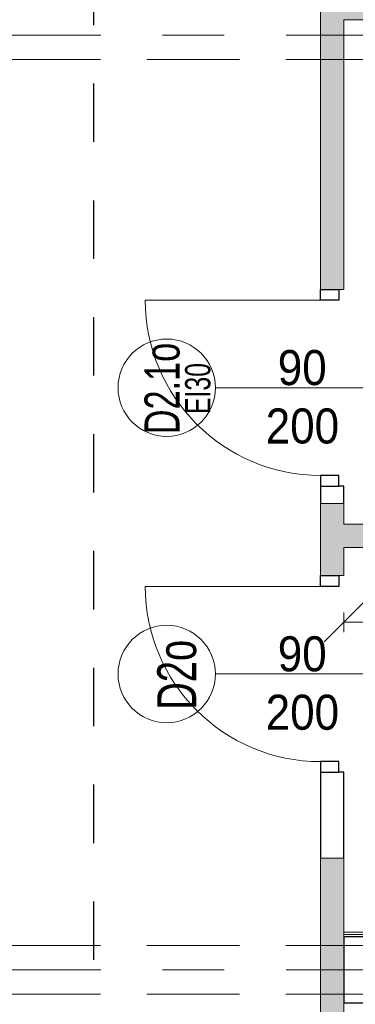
# Model space of a CAD drawing. Header units: centimetres. Extents: x -1631 to 21770, y -8842 to 3590.
# Tile 42 of 87: x -477 to -305, y 391 to 896. Entities that reach past the tile are written whole.
import ezdxf

# ---------------------------------------------------------------- set-up
doc = ezdxf.new("R2010")
doc.units = ezdxf.units.CM
for name, pattern in [('Dash', [60, 30, -30]), ('Oś', [222.25, 127, -31.75, 31.75, -31.75]), ('Ukryte', [71.438, 47.625, -23.813])]:
    doc.linetypes.add(name, pattern=pattern)
for name, color, linetype, lineweight in [('A-ANNO-DIMS', 211, 'Continuous', 13), ('A-ANNO-DIMS-100', 211, 'Continuous', 13), ('A-ANNO-NOTE', 131, 'Continuous', 9), ('A-DETL', 90, 'Continuous', 9), ('A-DETL-GENF', 92, 'Continuous', 9), ('A-DETL-HDLN', 90, 'Ukryte', 9), ('A-DETL-MEDM', 33, 'Continuous', 13), ('A-DOOR', 31, 'Continuous', 13), ('A-WALL', 113, 'Continuous', 13), ('A-WALL-FNSH', 113, 'Continuous', 13), ('A-WALL-PATT', 111, 'Continuous', 13), ('S-GRID', 1, 'Continuous', 13)]:
    doc.layers.add(name, color=color, linetype=linetype, lineweight=lineweight)
doc.styles.add('Arial', font='arial.ttf', dxfattribs={"width": 0.9, "height": 18})
doc.styles.add('Arial Narrow_5', font='ARIALN.TTF', dxfattribs={"height": 20})
doc.styles.add('Arial_1', font='arial.ttf', dxfattribs={"width": 0.7, "height": 20})
doc.styles.add('Arial_2', font='arial.ttf', dxfattribs={"width": 0.7, "height": 13})
doc.styles.add('Arial_3', font='arial.ttf', dxfattribs={"width": 0.7, "height": 18})
doc.dimstyles.new('Diagonal_1_100__0__wewnętrzne_1', dxfattribs={"dimscale": 30.48, "dimtxt": 20.468619, "dimasz": 0.656168, "dimexe": 0.164042, "dimexo": 0.0625, "dimgap": 0.032808, "dimtad": 1, "dimdec": 0, "dimdsep": 46, "dimtxsty": 'Arial Narrow_5', "dimblk1": 'OBLIQUE', "dimblk2": 'OBLIQUE', "dimsah": 1, "dimcen": 0.09, "dimazin": 0, "dimtfac": 1, "dimtdec": 4, "dimtix": 1, "dimtmove": 0, "dimatfit": 3, "dimfxl": 0, "dimtvp": 1, "dimtolj": 1, "dimtzin": 0, "dimarcsym": 0})

# ---------------------------------------------------------------- blocks, each defined once
blk = doc.blocks.new('DRZWI 1S - automatyczna etykieta - Drzwi 90 _łazienkowe_-2252079-5_piętro III __10_50 m_ - stan projektowany')
at = {"layer": 'A-DETL-GENF'}
for p, q in [((-50.5, 6), (-50.5, -3.5)), ((-45, 6), (-50.5, 6)), ((-45, -3.5), (-45, 6)), ((50.5, 6), (45, 6)), ((45, 6), (45, -3.5)), ((50.5, -3.5), (50.5, 6)), ((-50.5, -3.5), (-45, -3.5)), ((45, -3.5), (50.5, -3.5))]:
    blk.add_line(p, q, dxfattribs=at)
at = {"layer": 'A-DETL-MEDM', "lineweight": 25}
for p, q in [((-45, 6), (-50.5, 6)), ((-50.5, 6), (-50.5, -3.5)), ((-45, -3.5), (-45, 6)), ((45, -3.5), (45, 6)), ((45, 6), (50.5, 6)), ((50.5, 6), (50.5, -3.5)), ((-50.5, -3.5), (-45, -3.5)), ((50.5, -3.5), (45, -3.5))]:
    blk.add_line(p, q, dxfattribs=at)
at = {"layer": 'A-DOOR'}
blk.add_line((45, 6), (45, 96), dxfattribs=at)
blk.add_arc((45, 6), 90, 90, 180, dxfattribs=at)
blk = doc.blocks.new('DRZWI 1S - automatyczna etykieta - Drzwi 90 _PPOŻ EI30 łazienkowe_-2486748-5_piętro III __10_50 m_ - stan projektowany')
at = {"layer": 'A-DETL-GENF'}
for p, q in [((-50.5, 6), (-50.5, -3.5)), ((-45, 6), (-50.5, 6)), ((-45, -3.5), (-45, 6)), ((50.5, 6), (45, 6)), ((45, 6), (45, -3.5)), ((50.5, -3.5), (50.5, 6)), ((-50.5, -3.5), (-45, -3.5)), ((45, -3.5), (50.5, -3.5))]:
    blk.add_line(p, q, dxfattribs=at)
at = {"layer": 'A-DETL-MEDM', "lineweight": 25}
for p, q in [((-45, 6), (-50.5, 6)), ((-50.5, 6), (-50.5, -3.5)), ((-45, -3.5), (-45, 6)), ((45, -3.5), (45, 6)), ((45, 6), (50.5, 6)), ((50.5, 6), (50.5, -3.5)), ((-50.5, -3.5), (-45, -3.5)), ((50.5, -3.5), (45, -3.5))]:
    blk.add_line(p, q, dxfattribs=at)
at = {"layer": 'A-DOOR'}
blk.add_line((45, 6), (45, 96), dxfattribs=at)
blk.add_arc((45, 6), 90, 90, 180, dxfattribs=at)
blk = doc.blocks.new('DIMBLOCK145-5_piętro III __10_50 m_ - stan projektowany')
at = {"layer": 'A-ANNO-DIMS-100', "transparency": 16777216}
for p, q in [((-310.62, 586.87), (-300.62, 596.87)), ((-159.62, 586.87), (-149.62, 596.87)), ((-310.62, 581.87), (-310.62, 591.87)), ((-159.62, 581.87), (-159.62, 591.87)), ((-310.62, 586.87), (-320.62, 576.87)), ((-159.62, 586.87), (-310.62, 586.87)), ((-310.62, 586.87), (-310.62, 581.87)), ((-159.62, 586.87), (-169.62, 576.87)), ((-159.62, 586.87), (-159.62, 581.87))]:
    blk.add_line(p, q, dxfattribs=at)
at = {"layer": 'A-ANNO-DIMS-100', "color": 0, "transparency": 16777216, "insert": (-254.13, 613.72), "char_height": 20, "width": 45.6158, "attachment_point": 1, "line_spacing_factor": 0.974696, "style": 'Arial Narrow_5'}
blk.add_mtext('151', dxfattribs=at)
blk = doc.blocks.new('_Oblique')
at = {"color": 0, "linetype": 'ByBlock', "lineweight": -2}
blk.add_line((-0.5, -0.5), (0.5, 0.5), dxfattribs=at)

msp = doc.modelspace()

# ---------------------------------------------------------------- hatches: boundary and pattern name
at = {"layer": 'A-WALL-PATT'}
for points in [[(-322.62, 896.33), (-139.62, 896.33), (-139.62, 902.33), (-322.62, 902.33)], [(-34.62, 625.33), (-34.62, 637.33), (-310.62, 637.33), (-310.62, 625.33)]]:
    msp.add_hatch(color=9, dxfattribs=at).paths.add_polyline_path(points, flags=0)
h = msp.add_hatch(color=9, dxfattribs=at)
h.paths.add_polyline_path([(-313.12, 122.33), (-310.62, 122.33), (-310.62, 176.83), (-322.62, 176.83), (-322.62, 122.33)], flags=0)
h.paths.add_polyline_path([(-310.62, 307.83), (-310.62, 465.83), (-322.62, 465.83), (-322.62, 307.83), (-313.12, 307.83)], flags=0)
h.paths.add_polyline_path([(-310.62, 610.83), (-310.62, 647.83), (-322.62, 647.83), (-322.62, 610.83), (-313.12, 610.83)], flags=0)
h.paths.add_polyline_path([(-322.62, 757.83), (-310.62, 757.83), (-310.62, 896.33), (-322.62, 896.33), (-322.62, 788.28)], flags=0)

# ---------------------------------------------------------------- linework, layer by layer
at = {"layer": 'A-ANNO-NOTE', "lineweight": 13}
for p, q in [((-286.62, 707.33), (-376.62, 707.33)), ((-286.62, 707.33), (-376.62, 707.33)), ((-286.62, 560.33), (-376.62, 560.33)), ((-286.62, 560.33), (-376.62, 560.33))]:
    msp.add_line(p, q, dxfattribs=at)
for centre in [(-401.62, 707.33), (-401.62, 560.33)]:
    msp.add_circle(centre, 25, dxfattribs=at)
at = {"layer": 'A-DETL', "linetype": 'Dash', "lineweight": 25}
msp.add_open_spline([(-561.62, 233.02), (-511.61, 233.02), (-497.78, 233.02), (-439.12, 233.02), (-439.12, 251.36), (-439.12, 296.62), (-439.12, 1289.33), (-439.12, 1326.28), (-439.12, 1329.11), (-439.12, 1432.79), (-439.12, 1435.62), (-439.12, 1472.57), (-476.08, 1472.57), (-478.91, 1472.57), (-555.62, 1472.57)], degree=3, knots=[0, 0, 0, 0, 1.339676, 2.332925, 3.669947, 15.221807, 26.977257, 38.268666, 39.837617, 41.033347, 42.602298, 43.441538, 44.280778, 45.554838, 45.554838, 45.554838, 45.554838], dxfattribs=at)
at = {"layer": 'A-DETL-HDLN'}
for p, q in [((-1197.62, 875.83), (1172.38, 875.83)), ((-1197.62, 420.83), (1172.38, 420.83)), ((-1197.62, 395.83), (1172.38, 395.83))]:
    msp.add_line(p, q, dxfattribs=at)
at = {"layer": 'A-WALL', "lineweight": 9}
for p, q in [((-322.62, 1123.33), (-322.62, 757.83)), ((-310.62, 757.83), (-310.62, 896.33)), ((-310.62, 896.33), (-34.62, 896.33)), ((-313.12, 757.83), (-310.62, 757.83)), ((-322.62, 647.83), (-322.62, 610.83)), ((-310.62, 637.33), (-310.62, 647.83)), ((-34.62, 637.33), (-310.62, 637.33)), ((-310.62, 610.83), (-310.62, 625.33)), ((-310.62, 625.33), (-34.62, 625.33)), ((-313.12, 610.83), (-310.62, 610.83)), ((-322.62, 465.83), (-322.62, 307.83)), ((-310.62, 307.83), (-310.62, 465.83))]:
    msp.add_line(p, q, dxfattribs=at)
at = {"layer": 'A-WALL', "color": 7, "lineweight": 25}
for p, q in [((-322.62, 656.83), (-322.62, 647.83)), ((-310.62, 656.83), (-313.12, 656.83)), ((-310.62, 647.83), (-310.62, 656.83)), ((-322.62, 509.83), (-322.62, 465.83)), ((-310.62, 509.83), (-313.12, 509.83)), ((-310.62, 465.83), (-310.62, 509.83)), ((-310.62, 425.33), (-310.62, 391.33)), ((-34.62, 425.33), (-310.62, 425.33)), ((-34.62, 391.33), (-310.62, 391.33))]:
    msp.add_line(p, q, dxfattribs=at)
at = {"layer": 'A-WALL'}
for p, q in [((-310.62, 647.83), (-322.62, 647.83)), ((-310.62, 465.83), (-322.62, 465.83)), ((-34.62, 426.58), (-310.62, 426.58))]:
    msp.add_line(p, q, dxfattribs=at)
at = {"layer": 'A-WALL-FNSH', "color": 250, "lineweight": 9}
msp.add_line((-34.62, 427.83), (-310.62, 427.83), dxfattribs=at)
at = {"layer": 'S-GRID', "linetype": 'Oś'}
for p, q in [((1342.46, 888.33), (-1368.76, 888.33)), ((1342.46, 408.33), (-1368.76, 408.33))]:
    msp.add_line(p, q, dxfattribs=at)

# ---------------------------------------------------------------- block references
at = {"layer": 'A-DOOR', "rotation": 89.99999999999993}
for name, p in [('DRZWI 1S - automatyczna etykieta - Drzwi 90 _PPOŻ EI30 łazienkowe_-2486748-5_piętro III __10_50 m_ - stan projektowany', (-316.62, 707.33)), ('DRZWI 1S - automatyczna etykieta - Drzwi 90 _łazienkowe_-2252079-5_piętro III __10_50 m_ - stan projektowany', (-316.62, 560.33))]:
    msp.add_blockref(name, p, dxfattribs=at)

# ---------------------------------------------------------------- texts
at = {"layer": 'A-ANNO-NOTE', "lineweight": 211, "attachment_point": 5, "rotation": 90, "line_spacing_factor": 0.936439}
for s, insert, char_height, width, style in [('\\pt88.90002,177.80004,266.70006,355.60008,444.49992,533.39994,622.29996,711.19998,800.1,889.00002,977.90004,1066.80006,1155.70008,1244.59992,1333.49994,1422.39996,1511.29998,1600.2,1689.10002,1778.00004,1866.90006,1955.80008,2044.69992,2133.59994,2222.49996,2311.39998,2400.3,2489.20002,2578.10004,2667.00006,2755.90008,2844.79992;D2.1o', (-403.91, 706.93), 18, 46.76, 'Arial_3'), ('\\pt88.89998,177.79996,266.69994,355.60005,444.50003,533.40001,622.29999,711.19997,800.09995,889.00006,977.90004,1066.80002,1155.7,1244.59998,1333.49996,1422.39994,1511.30005,1600.20003,1689.10001,1777.99999,1866.89997,1955.79995,2044.70006,2133.60004,2222.50002,2311.4,2400.29998,2489.19996,2578.09994,2667.00005,2755.90003,2844.80001;EI30', (-385.6, 706.93), 13, 26.39, 'Arial_2'), ('\\pt88.9,177.8,266.7,355.6,444.5,533.4,622.3,711.2,800.1,889,977.9,1066.8,1155.7,1244.6,1333.5,1422.4,1511.3,1600.2,1689.1,1778,1866.9,1955.8,2044.7,2133.6,2222.5,2311.4,2400.3,2489.2,2578.1,2667,2755.9,2844.8;D2o', (-396.33, 559.93), 20, 37.03, 'Arial_1')]:
    msp.add_mtext(s, dxfattribs=dict(at, insert=insert, char_height=char_height, width=width, style=style))
at = {"layer": 'A-ANNO-NOTE', "lineweight": 211, "char_height": 18, "attachment_point": 5, "line_spacing_factor": 0.936439, "style": 'Arial'}
for s, insert, width in [('\\pt114.3,228.6,342.9,457.2,571.5,685.8,800.1,914.4,1028.7,1143,1257.3,1371.6,1485.9,1600.2,1714.5,1828.8,1943.1,2057.4,2171.7,2286,2400.3,2514.6,2628.9,2743.2,2857.5,2971.8,3086.1,3200.4,3314.7,3429,3543.3,3657.6;90', (-331.95, 717.56), 25.65), ('\\pt114.3,228.6,342.9,457.2,571.5,685.8,800.1,914.4,1028.7,1143,1257.3,1371.6,1485.9,1600.2,1714.5,1828.8,1943.1,2057.4,2171.7,2286,2400.3,2514.6,2628.9,2743.2,2857.5,2971.8,3086.1,3200.4,3314.7,3429,3543.3,3657.6;200', (-331.86, 687.56), 38.07), ('\\pt114.3,228.6,342.9,457.2,571.5,685.8,800.1,914.4,1028.7,1143,1257.3,1371.6,1485.9,1600.2,1714.5,1828.8,1943.1,2057.4,2171.7,2286,2400.3,2514.6,2628.9,2743.2,2857.5,2971.8,3086.1,3200.4,3314.7,3429,3543.3,3657.6;200', (-331.86, 687.56), 38.07), ('\\pt114.3,228.6,342.9,457.2,571.5,685.8,800.1,914.4,1028.7,1143,1257.3,1371.6,1485.9,1600.2,1714.5,1828.8,1943.1,2057.4,2171.7,2286,2400.3,2514.6,2628.9,2743.2,2857.5,2971.8,3086.1,3200.4,3314.7,3429,3543.3,3657.6;90', (-331.95, 570.56), 25.65), ('\\pt114.3,228.6,342.9,457.2,571.5,685.8,800.1,914.4,1028.7,1143,1257.3,1371.6,1485.9,1600.2,1714.5,1828.8,1943.1,2057.4,2171.7,2286,2400.3,2514.6,2628.9,2743.2,2857.5,2971.8,3086.1,3200.4,3314.7,3429,3543.3,3657.6;200', (-331.86, 540.56), 38.07), ('\\pt114.3,228.6,342.9,457.2,571.5,685.8,800.1,914.4,1028.7,1143,1257.3,1371.6,1485.9,1600.2,1714.5,1828.8,1943.1,2057.4,2171.7,2286,2400.3,2514.6,2628.9,2743.2,2857.5,2971.8,3086.1,3200.4,3314.7,3429,3543.3,3657.6;200', (-331.86, 540.56), 38.07)]:
    msp.add_mtext(s, dxfattribs=dict(at, insert=insert, width=width))

# ---------------------------------------------------------------- dimensions: what is measured, and where the dimension line sits
at = {"layer": 'A-ANNO-DIMS'}
dim = msp.add_linear_dim(base=(-310.62, 586.87), p1=(-159.62, 581.87), p2=(-310.62, 581.87), dimstyle='Diagonal_1_100__0__wewnętrzne_1', override={"dimpost": '<>', "dimfxl": 151}, dxfattribs=at)
dim.commit()
dim.dimension.update_dxf_attribs({"geometry": 'DIMBLOCK145-5_piętro III __10_50 m_ - stan projektowany', "text_midpoint": (-235.12, 598.08)})

doc.saveas('drawing.dxf')
